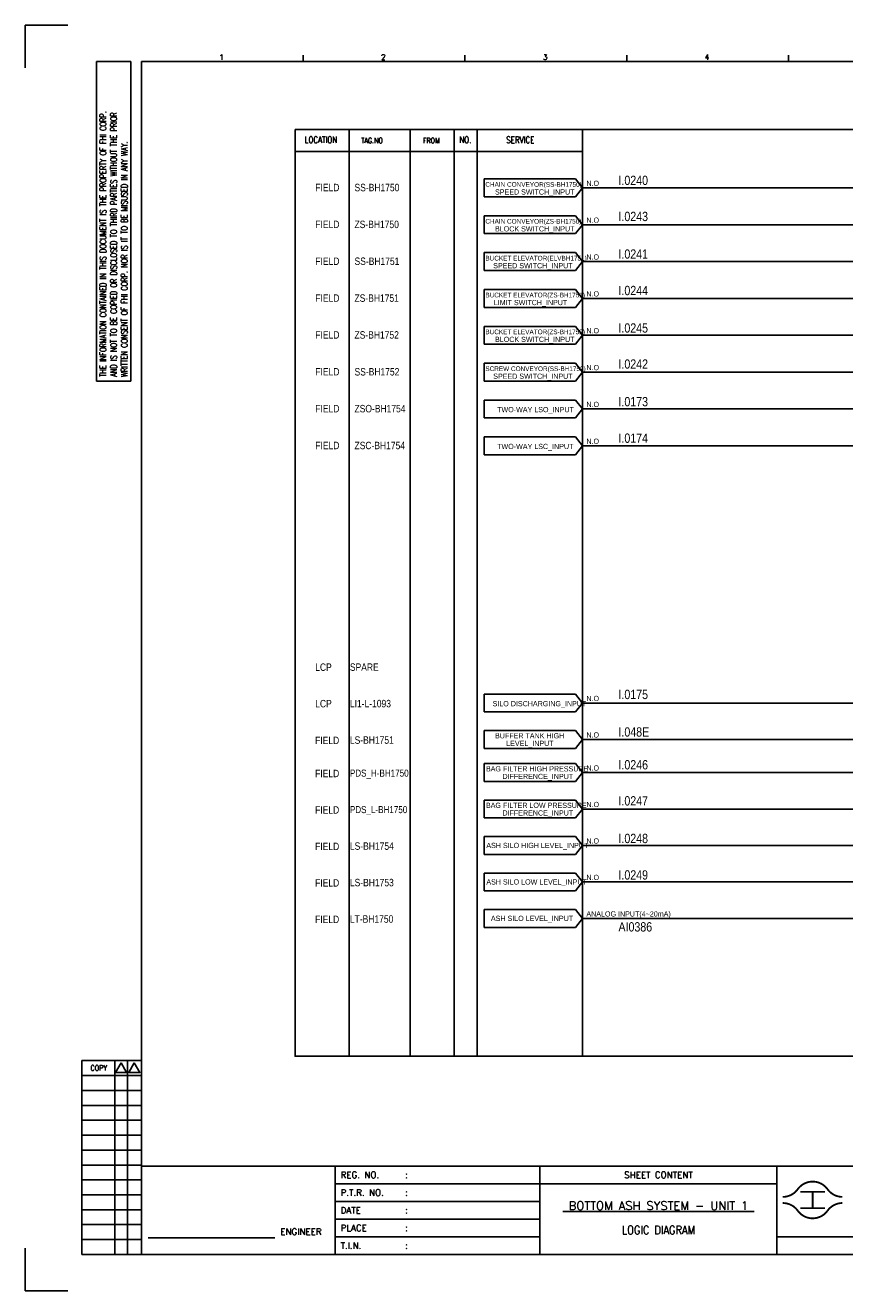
# Model space of a CAD drawing. Extents: x 2782 to 3748, y -630 to 52.
# Tile 1 of 3: x 2782 to 3224, y -630 to 52. Entities that reach past the tile are written whole.
import ezdxf
from ezdxf.enums import TextEntityAlignment as Align
from ezdxf.lldxf.tags import DXFTag

# ---------------------------------------------------------------- set-up
doc = ezdxf.new("R2010")
doc.units = 0
doc.header["$MEASUREMENT"] = 0
for name, color, linetype in [('CON', 4, 'Continuous'), ('DCS', 7, 'Continuous'), ('DIM', 3, 'Continuous'), ('HID', 2, 'HIDDEN'), ('TEXT', 7, 'Continuous'), ('圖框CON', 4, 'Continuous'), ('圖框DIM', 3, 'Continuous'), ('框線', 6, 'Continuous')]:
    doc.layers.add(name, color=color, linetype=linetype)
doc.styles.add('DAYUKP', font='complex', dxfattribs={"bigfont": 'DAYUKP.SHX'})
doc.styles.add('E4', font='simplex.shx', dxfattribs={"height": 4})
doc.styles.add('ROMANS', font='romans', dxfattribs={"width": 0.8})
doc.styles.add('style3', font='ARIALN.TTF')
tags = doc.linetypes.add('HIDDEN', pattern=[4, 1.5, -1, 1.5]).pattern_tags.tags
tags[8:9] = [DXFTag(74, 4), DXFTag(75, 0), DXFTag(340, '0'), DXFTag(46, 1.0), DXFTag(50, 0.0), DXFTag(44, 0.0), DXFTag(45, 0.0)]
tags[6:7] = [DXFTag(74, 4), DXFTag(75, 0), DXFTag(340, '0'), DXFTag(46, 1.0), DXFTag(50, 0.0), DXFTag(44, 0.0), DXFTag(45, 0.0)]
tags[4:5] = [DXFTag(74, 4), DXFTag(75, 0), DXFTag(340, '0'), DXFTag(46, 1.0), DXFTag(50, 0.0), DXFTag(44, 0.0), DXFTag(45, 0.0)]

# ---------------------------------------------------------------- blocks, each defined once
blk = doc.blocks.new('Sht_Cont_T3')
at = {"layer": 'TEXT', "color": 3, "linetype": 'Continuous', "style": 'E4'}
for tag, p in [('$SHT_CONT_L1$', (55.63, 24.91)), ('$SHT_CONT_L2$', (55.63, 16.61)), ('$SHT_CONT_L3$', (55.63, 8.3))]:
    blk.add_attdef(tag, text='', height=4, dxfattribs=at).set_placement(p, align=Align.MIDDLE)
blk = doc.blocks.new('1')
at = {"ltscale": 500, "const_width": 0.99}
blk.add_lwpolyline([(1686.83, 57.65, -0.241531), (1678.79, 61.78, 0.512989), (1662.7, 61.78, -0.241531), (1654.66, 57.65, -0.241531)], format="xyb", dxfattribs=at)
at = {"const_width": 0.99}
blk.add_lwpolyline([(1686.83, 54.35, 0.241531), (1678.79, 50.22, -0.512989), (1662.7, 50.22, 0.241531), (1654.66, 54.35, 0.241531)], format="xyb", dxfattribs=at)
at = {"ltscale": 500, "const_width": 0.99}
for points in [[(1664.14, 60.4), (1677.35, 60.4)], [(1670.74, 60.4), (1670.74, 51.6)], [(1664.14, 51.6), (1677.35, 51.6)]]:
    blk.add_lwpolyline(points, dxfattribs=at)
at = {"layer": 'CON'}
for points in [[(1523.67, 26.6), (1523.67, 74.29)], [(1651.45, 26.6), (1651.45, 74.29)]]:
    blk.add_lwpolyline(points, dxfattribs=at)
at = {"layer": 'CON', "ltscale": 500}
for points in [[(1523.67, 64.75), (1413.11, 64.75)], [(1651.45, 64.75), (1523.67, 64.75)], [(1523.67, 55.22), (1413.11, 55.22)], [(1523.67, 45.69), (1413.11, 45.69)], [(1523.67, 36.15), (1413.11, 36.15)]]:
    blk.add_lwpolyline(points, dxfattribs=at)
at = {"layer": 'Defpoints'}
for points in [[(1268.99, 689.33), (1246.02, 689.33), (1246.02, 666.36)], [(1268.99, 7.08), (1246.02, 7.08), (1246.02, 30.05)]]:
    blk.add_lwpolyline(points, dxfattribs=at)
at = {"layer": 'DIM'}
for p, q in [((1276.46, 131.12), (1276.46, 26.6)), ((1276.46, 131.12), (1308.62, 131.12)), ((1294.26, 26.6), (1294.26, 131.12)), ((1301.15, 26.6), (1301.15, 131.12)), ((1276.46, 123.08), (1308.62, 123.08)), ((1276.46, 115.04), (1308.62, 115.04)), ((1276.46, 107), (1308.62, 107)), ((1276.46, 98.96), (1308.62, 98.96)), ((1276.46, 90.92), (1308.62, 90.92)), ((1276.46, 82.88), (1308.62, 82.88)), ((1276.46, 74.84), (1308.62, 74.84)), ((1276.46, 66.8), (1308.62, 66.8)), ((1276.46, 58.76), (1308.62, 58.76)), ((1276.46, 50.72), (1308.62, 50.72)), ((1276.46, 42.68), (1308.62, 42.68)), ((1276.46, 34.64), (1308.62, 34.64)), ((1276.46, 26.6), (1308.62, 26.6))]:
    blk.add_line(p, q, dxfattribs=at)
for points in [[(1297.7, 129.98), (1294.72, 124.81), (1300.69, 124.81)], [(1304.83, 129.98), (1301.84, 124.81), (1307.81, 124.81)]]:
    blk.add_lwpolyline(points, close=True, dxfattribs=at)
at = {"layer": '圖框CON'}
for p, q in [((1284.5, 669.81), (1302.87, 669.81)), ((1284.5, 497.52), (1284.5, 669.81)), ((1302.87, 497.52), (1302.87, 669.81)), ((1395.91, 669.85), (1395.91, 673.29)), ((1483.2, 669.85), (1483.2, 673.29)), ((1570.49, 669.85), (1570.49, 673.29)), ((1657.78, 669.85), (1657.78, 673.29)), ((1284.5, 497.52), (1302.87, 497.52))]:
    blk.add_line(p, q, dxfattribs=at)
for points in [[(1413.11, 26.6), (1413.11, 74.29)], [(1828.89, 36.15), (1802.67, 36.15), (1651.45, 36.15)]]:
    blk.add_lwpolyline(points, dxfattribs=at)
at = {"layer": '圖框DIM'}
blk.add_line((1312.36, 35.55), (1380.65, 35.55), dxfattribs=at)
at = {"layer": '框線'}
for p, q in [((1308.62, 669.81), (1308.62, 26.6)), ((2181.53, 669.81), (1308.62, 669.81)), ((2181.53, 74.29), (1308.62, 74.29)), ((2181.53, 26.6), (1308.62, 26.6))]:
    blk.add_line(p, q, dxfattribs=at)
at = {"style": 'DAYUKP'}
for s, p in [('1', (1350.64, 670.78)), ('2', (1437.93, 670.78)), ('3', (1525.22, 670.78)), ('4', (1612.51, 670.78))]:
    blk.add_text(s, height=2.87, dxfattribs=at).set_placement(p)
at = {"layer": 'DIM', "style": 'ROMANS', "width": 0.75}
for s, p in [('THE INFORMATION CONTAINED IN THIS DOCUMENT IS THE PROPERTY OF FHI CORP.', (1287.94, 499.82)), ('AND IS NOT TO BE COPIED OR DISCLOSED TO THIRD PARTIES WITHOUT THE PRIOR', (1293.68, 499.82)), ('WRITTEN CONSENT OF FHI CORP. NOR IS IT TO BE MISUSED IN ANY WAY.', (1299.43, 499.82))]:
    blk.add_text(s, height=3.4457, rotation=90, dxfattribs=at).set_placement(p, align=Align.MIDDLE_LEFT)
at = {"layer": 'DIM', "style": 'ROMANS', "width": 0.8}
blk.add_text('COPY', height=2.871, dxfattribs=at).set_placement((1285.64, 127.16), align=Align.MIDDLE)
at = {"layer": 'HID', "ltscale": 500, "style": 'ROMANS'}
for s, height, p in [('REG. NO.', 3.446, (1416.1, 69.52)), (':', 3.45, (1450.9, 69.52)), ('P.T.R. NO.', 3.446, (1416.1, 59.99)), (':', 3.45, (1450.9, 59.99)), ('DATE', 3.446, (1416.1, 50.45)), (':', 3.45, (1450.9, 50.45)), ('PLACE', 3.446, (1416.1, 40.92)), (':', 3.45, (1450.9, 40.92)), ('T.I.N.', 3.446, (1416.1, 31.37)), (':', 3.45, (1450.9, 31.39))]:
    blk.add_text(s, height=height, dxfattribs=at).set_placement(p, align=Align.MIDDLE_LEFT)
blk.add_text('SHEET CONTENT', height=3.4457, dxfattribs=at).set_placement((1587.56, 69.52), align=Align.MIDDLE)
at = {"layer": 'HID', "style": 'ROMANS'}
blk.add_text('ENGINEER', height=3.446, dxfattribs=at).set_placement((1394.71, 37.18), align=Align.CENTER)

msp = doc.modelspace()

# ---------------------------------------------------------------- linework, layer by layer
at = {"layer": 'CON', "color": 6}
for p, q in [((3078.78, -31.05), (3029.65, -31.05)), ((3029.65, -31.05), (3029.65, -40.69)), ((3082.68, -35.87), (3078.78, -31.05)), ((3029.65, -40.69), (3078.78, -40.69)), ((3082.68, -35.87), (3078.78, -40.69)), ((3029.65, -50.92), (3029.65, -60.55)), ((3078.78, -50.92), (3029.65, -50.92)), ((3082.68, -55.74), (3078.78, -50.92)), ((3029.65, -60.55), (3078.78, -60.55)), ((3082.68, -55.74), (3078.78, -60.55)), ((3029.65, -70.79), (3029.65, -80.42)), ((3078.78, -70.79), (3029.65, -70.79)), ((3082.68, -75.61), (3078.78, -70.79)), ((3029.65, -80.42), (3078.78, -80.42)), ((3082.68, -75.61), (3078.78, -80.42)), ((3078.78, -90.66), (3029.65, -90.66)), ((3029.65, -90.66), (3029.65, -100.29)), ((3082.68, -95.47), (3078.78, -90.66)), ((3082.68, -95.47), (3078.78, -100.29)), ((3029.65, -100.29), (3078.78, -100.29)), ((3029.65, -110.53), (3029.65, -120.16)), ((3078.78, -110.53), (3029.65, -110.53)), ((3082.68, -115.34), (3078.78, -110.53)), ((3082.68, -115.34), (3078.78, -120.16)), ((3029.65, -120.16), (3078.78, -120.16)), ((3078.78, -130.39), (3029.65, -130.39)), ((3029.65, -130.39), (3029.65, -140.03)), ((3082.68, -135.21), (3078.78, -130.39)), ((3082.68, -135.21), (3078.78, -140.03)), ((3029.65, -140.03), (3078.78, -140.03)), ((3078.78, -150.26), (3029.65, -150.26)), ((3029.65, -150.26), (3029.65, -159.89)), ((3082.68, -155.08), (3078.78, -150.26)), ((3082.68, -155.08), (3078.78, -159.89)), ((3029.65, -159.89), (3078.78, -159.89)), ((3029.65, -170.13), (3029.65, -179.76)), ((3078.78, -170.13), (3029.65, -170.13)), ((3082.68, -174.95), (3078.78, -170.13)), ((3082.68, -174.95), (3078.78, -179.76)), ((3029.65, -179.76), (3078.78, -179.76)), ((3029.65, -308.8), (3029.65, -318.44)), ((3078.78, -308.8), (3029.65, -308.8)), ((3082.68, -313.62), (3078.78, -308.8)), ((3082.68, -313.62), (3078.78, -318.44)), ((3029.65, -318.44), (3078.78, -318.44)), ((3029.65, -328.47), (3029.65, -338.1)), ((3078.78, -328.47), (3029.65, -328.47)), ((3082.68, -333.29), (3078.78, -328.47)), ((3082.68, -333.29), (3078.78, -338.1)), ((3029.65, -338.1), (3078.78, -338.1)), ((3029.65, -346.3), (3029.65, -355.93)), ((3078.78, -346.3), (3029.65, -346.3)), ((3082.68, -351.12), (3078.78, -346.3)), ((3082.68, -351.12), (3078.78, -355.93)), ((3029.65, -355.93), (3078.78, -355.93)), ((3029.65, -365.97), (3029.65, -375.6)), ((3078.78, -365.97), (3029.65, -365.97)), ((3082.68, -370.78), (3078.78, -365.97)), ((3082.68, -370.78), (3078.78, -375.6)), ((3029.65, -375.6), (3078.78, -375.6)), ((3029.65, -385.63), (3029.65, -395.27)), ((3078.78, -385.63), (3029.65, -385.63)), ((3082.68, -390.45), (3078.78, -385.63)), ((3029.65, -395.27), (3078.78, -395.27)), ((3082.68, -390.45), (3078.78, -395.27)), ((3029.65, -405.3), (3029.65, -414.93)), ((3078.78, -405.3), (3029.65, -405.3)), ((3082.68, -410.12), (3078.78, -405.3)), ((3029.65, -414.93), (3078.78, -414.93)), ((3082.68, -410.12), (3078.78, -414.93)), ((3029.65, -424.97), (3029.65, -434.6)), ((3078.78, -424.97), (3029.65, -424.97)), ((3082.68, -429.78), (3078.78, -424.97)), ((3082.68, -429.78), (3078.78, -434.6)), ((3029.65, -434.6), (3078.78, -434.6))]:
    msp.add_line(p, q, dxfattribs=at)
at = {"layer": 'CON'}
for p, q in [((3082.68, -35.87), (3527.88, -35.87)), ((3082.68, -55.74), (3527.88, -55.74)), ((3082.68, -75.61), (3527.88, -75.61)), ((3082.68, -95.47), (3527.88, -95.47)), ((3082.68, -115.34), (3527.88, -115.34)), ((3082.68, -135.21), (3527.88, -135.21)), ((3082.68, -155.08), (3527.88, -155.08)), ((3082.68, -174.95), (3527.88, -174.95)), ((3082.68, -313.62), (3527.88, -313.62)), ((3082.68, -333.29), (3527.88, -333.29)), ((3082.68, -351.12), (3527.88, -351.12)), ((3082.68, -370.78), (3527.88, -370.78)), ((3082.68, -390.45), (3527.88, -390.45)), ((3082.68, -410.12), (3527.88, -410.12)), ((3082.68, -429.78), (3527.88, -429.78))]:
    msp.add_line(p, q, dxfattribs=at)
msp.add_lwpolyline([(2927.63, -4.32), (3641.63, -4.32), (3641.63, -504.12), (2927.63, -504.12)], close=True, dxfattribs=at)
at = {"layer": 'HID'}
for p, q in [((2956.68, -4.32), (2956.68, -504.12)), ((2989.6, -4.32), (2989.6, -504.12)), ((3013.32, -4.32), (3013.32, -504.14)), ((3025.75, -4.32), (3025.75, -504.12)), ((3082.68, -4.32), (3082.68, -504.12)), ((2927.63, -16.22), (3082.68, -16.22))]:
    msp.add_line(p, q, dxfattribs=at)

# ---------------------------------------------------------------- block references
msp.add_blockref('1', (1536.04, -637.56))
at = {"layer": 'TEXT', "color": 0}
ref = msp.add_blockref('Sht_Cont_T3', (3059.71, -610.95), dxfattribs=dict(at, xscale=1.148576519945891, yscale=1.148576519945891, zscale=1.148576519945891))
ref.add_attrib('$SHT_CONT_L1$', '%%U BOTTOM ASH SYSTEM - UNIT 1 ', dxfattribs={"color": 3, "linetype": 'Continuous', "height": 4.5943, "style": 'E4'}).set_placement((3123.6, -582.34), align=Align.TOP_CENTER)
ref.add_attrib('$SHT_CONT_L3$', 'LOGIC DIAGRAM', dxfattribs={"color": 3, "linetype": 'Continuous', "height": 4.5943, "style": 'E4', "width": 0.85}).set_placement((3123.6, -601.42), align=Align.BOTTOM_CENTER)

# ---------------------------------------------------------------- texts
at = {"layer": 'CON', "style": 'ROMANS', "width": 0.8}
for s, p in [('LOCATION', (2941.55, -9.92)), ('NO.', (3019.45, -9.92)), ('SERVICE', (3049.1, -10))]:
    msp.add_text(s, height=3.5, dxfattribs=at).set_placement(p, align=Align.MIDDLE)
for s, p in [('TAG.NO', (2963.29, -12.57)), ('FROM', (2996.55, -12.57))]:
    msp.add_text(s, height=2.8, dxfattribs=at).set_placement(p, align=Align.BOTTOM_LEFT)
at = {"layer": 'CON', "style": 'style3'}
for s, height, p in [('FIELD', 4, (2938.52, -35.69)), ('SS-BH1750', 4, (2959.66, -35.69)), ('N.O', 2.8, (3084.74, -33.42)), ('FIELD', 4, (2938.52, -55.56)), ('ZS-BH1750', 4, (2959.66, -55.56)), ('N.O', 2.8, (3084.74, -53.28)), ('FIELD', 4, (2938.52, -75.43)), ('SS-BH1751', 4, (2959.66, -75.43)), ('N.O', 2.8, (3084.74, -73.15)), ('FIELD', 4, (2938.52, -95.3)), ('ZS-BH1751', 4, (2959.66, -95.3)), ('N.O', 2.8, (3084.74, -93.02)), ('FIELD', 4, (2938.52, -115.16)), ('ZS-BH1752', 4, (2959.66, -115.16)), ('N.O', 2.8, (3084.74, -112.89)), ('FIELD', 4, (2938.52, -135.03)), ('SS-BH1752', 4, (2959.66, -135.03)), ('N.O', 2.8, (3084.74, -132.76)), ('FIELD', 4, (2938.52, -154.9)), ('ZSO-BH1754', 4, (2959.66, -154.9)), ('N.O', 2.8, (3084.74, -152.63)), ('FIELD', 4, (2938.52, -174.77)), ('ZSC-BH1754', 4, (2959.66, -174.77)), ('N.O', 2.8, (3084.74, -172.49)), ('LCP', 4, (2938.45, -294.29)), ('SPARE', 4, (2957.16, -294.26)), ('LCP', 4, (2938.45, -313.95)), ('LI1-L-1093', 4, (2957.16, -313.93)), ('N.O', 2.8, (3084.74, -311.17)), ('FIELD', 4, (2938.41, -333.78)), ('LS-BH1751', 4, (2957.16, -333.59)), ('N.O', 2.8, (3084.74, -330.83)), ('N.O', 2.8, (3084.74, -348.66)), ('FIELD', 4, (2938.41, -351.61)), ('PDS_H-BH1750', 3.8, (2957.16, -351.42)), ('N.O', 2.8, (3084.74, -368.33)), ('FIELD', 4, (2938.41, -371.28)), ('PDS_L-BH1750', 3.8, (2957.16, -371.09)), ('LS-BH1754', 4, (2957.16, -390.76)), ('N.O', 2.8, (3084.74, -388)), ('FIELD', 4, (2938.41, -390.95)), ('FIELD', 4, (2938.41, -410.61)), ('LS-BH1753', 4, (2957.16, -410.42)), ('N.O', 2.8, (3084.74, -407.66)), ('FIELD', 4, (2938.41, -430.28)), ('LT-BH1750', 4, (2957.16, -430.09)), ('ANALOG INPUT(4~20mA)', 2.8, (3084.74, -427.33))]:
    msp.add_text(s, height=height, dxfattribs=at).set_placement(p, align=Align.MIDDLE_LEFT)
for s, height, p in [('CHAIN CONVEYOR(SS-BH1750)', 2.52, (3030.24, -36.06)), ('SPEED SWITCH_INPUT', 2.8, (3035.45, -40.33)), ('CHAIN CONVEYOR(ZS-BH1750)', 2.52, (3030.24, -55.92)), ('BLOCK SWITCH_INPUT', 2.8, (3035.45, -60.2)), ('BUCKET ELEVATOR(ELVBH1751)', 2.52, (3030.24, -75.79)), ('SPEED SWITCH_INPUT', 2.8, (3034.47, -80.07)), ('BUCKET ELEVATOR(ZS-BH1751)', 2.52, (3030.24, -95.66)), ('LIMIT SWITCH_INPUT', 2.8, (3034.79, -99.93)), ('BUCKET ELEVATOR(ZS-BH1752)', 2.52, (3030.24, -115.53)), ('BLOCK SWITCH_INPUT', 2.8, (3035.45, -119.8)), ('SCREW CONVEYOR(SS-BH1752)', 2.52, (3030.24, -135.4)), ('SPEED SWITCH_INPUT', 2.8, (3034.47, -139.67)), ('TWO-WAY LSO_INPUT', 2.8, (3036.59, -157.66)), ('TWO-WAY LSC_INPUT', 2.8, (3036.59, -177.53)), ('SILO DISCHARGING_INPUT', 2.8, (3034.14, -316.2)), ('BUFFER TANK HIGH', 2.8, (3035.47, -333.52)), ('LEVEL_INPUT', 2.8, (3041.49, -337.63)), ('BAG FILTER HIGH PRESSURE ', 2.8, (3030.55, -351.35)), ('DIFFERENCE_INPUT', 2.8, (3039.45, -355.46)), ('BAG FILTER LOW PRESSURE ', 2.8, (3030.55, -371.02)), ('DIFFERENCE_INPUT', 2.8, (3039.45, -375.13)), ('ASH SILO HIGH LEVEL_INPUT', 2.8, (3030.77, -392.65)), ('ASH SILO LOW LEVEL_INPUT', 2.8, (3030.77, -412.32)), ('ASH SILO LEVEL_INPUT', 2.8, (3033.22, -431.98))]:
    msp.add_text(s, height=height, dxfattribs=at).set_placement(p, align=Align.BOTTOM_LEFT)
at = {"layer": 'DCS', "linetype": 'ByBlock', "style": 'style3'}
for s, p in [('I.0240', (3102.05, -34.32)), ('I.0243', (3102.05, -53.77)), ('I.0241', (3102.05, -74.05)), ('I.0244', (3102.05, -93.72)), ('I.0245', (3102.05, -113.91)), ('I.0242', (3102.05, -133.36)), ('I.0173', (3102.05, -153.64)), ('I.0174', (3102.05, -173.31)), ('I.0175', (3102.05, -311.49)), ('I.048E', (3102.05, -331.73)), ('I.0246', (3102.05, -349.41)), ('I.0247', (3102.05, -368.86)), ('I.0248', (3102.05, -389.14)), ('I.0249', (3102.05, -408.81)), ('AI0386', (3102.05, -436.81))]:
    msp.add_text(s, height=5, dxfattribs=at).set_placement(p)

doc.saveas('drawing.dxf')
